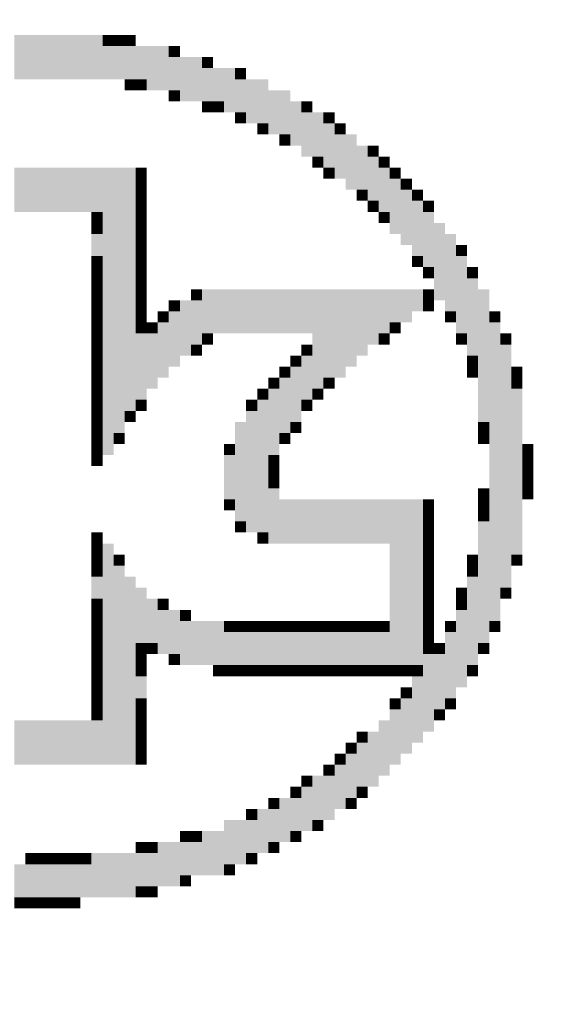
# Model space of a CAD drawing. Header units: metres. Extents: x -115250 to 1551995, y -140807 to 374743.
# Tile 10 of 205: x -49389 to -49342, y -97630 to -97544. Entities that reach past the tile are written whole.
import ezdxf
from ezdxf.enums import TextEntityAlignment as Align

# ---------------------------------------------------------------- set-up
doc = ezdxf.new("R2010")
doc.units = ezdxf.units.M
doc.header["$LTSCALE"] = 100
doc.layers.add('030-PBR popis', color=12, linetype='Continuous', lineweight=9)
doc.styles.add('ISOCPEUB_10', font='isocpeur.ttf')
doc.styles.add('ISOCPEUR', font='isocpeur.ttf')
doc.styles.add('ISOCPEUR_10', font='isocpeur.ttf')

# ---------------------------------------------------------------- blocks, each defined once
blk = doc.blocks.new('KIMBER_1')
at = {"color": 7}
for points in [[(-0.00143, 0.06447), (-0.00143, 0.05823), (-0.00298, 0.06447), (-0.00298, 0.05823)], [(0.00013, 0.06447), (0.00013, 0.05823), (-0.00143, 0.06447), (-0.00143, 0.05823)], [(0.00169, 0.06447), (0.00169, 0.05823), (0.00013, 0.06447), (0.00013, 0.05823)], [(0.00325, 0.06447), (0.00325, 0.05823), (0.00169, 0.06447), (0.00169, 0.05823)], [(0.00481, 0.06447), (0.00481, 0.05823), (0.00325, 0.06447), (0.00325, 0.05823)], [(0.00637, 0.06447), (0.00637, 0.05823), (0.00481, 0.06447), (0.00481, 0.05823)], [(0.00792, 0.06447), (0.00792, 0.05823), (0.00637, 0.06447), (0.00637, 0.05823)], [(0.00948, 0.06447), (0.00948, 0.05823), (0.00792, 0.06447), (0.00792, 0.05823)], [(0.01104, 0.06447), (0.01104, 0.06291), (0.00948, 0.06447), (0.00948, 0.06291)], [(0.0126, 0.06447), (0.0126, 0.06291), (0.01104, 0.06447), (0.01104, 0.06291)], [(0.01416, 0.06447), (0.01416, 0.06291), (0.0126, 0.06447), (0.0126, 0.06291)], [(0.01104, 0.06291), (0.01104, 0.05823), (0.00948, 0.06291), (0.00948, 0.05823)], [(0.0126, 0.06291), (0.0126, 0.05823), (0.01104, 0.06291), (0.01104, 0.05823)], [(0.01416, 0.06291), (0.01416, 0.05823), (0.0126, 0.06291), (0.0126, 0.05823)], [(0.01572, 0.06291), (0.01572, 0.05823), (0.01416, 0.06291), (0.01416, 0.05823)], [(0.01728, 0.06291), (0.01728, 0.05667), (0.01572, 0.06291), (0.01572, 0.05667)], [(0.01883, 0.06291), (0.01883, 0.05667), (0.01728, 0.06291), (0.01728, 0.05667)], [(0.02039, 0.06291), (0.02039, 0.06135), (0.01883, 0.06291), (0.01883, 0.06135)], [(0.02039, 0.06135), (0.02039, 0.05667), (0.01883, 0.06135), (0.01883, 0.05667)], [(0.02195, 0.06135), (0.02195, 0.05512), (0.02039, 0.06135), (0.02039, 0.05512)], [(0.02351, 0.06135), (0.02351, 0.05512), (0.02195, 0.06135), (0.02195, 0.05512)], [(0.02507, 0.06135), (0.02507, 0.05979), (0.02351, 0.06135), (0.02351, 0.05979)], [(0.02507, 0.05979), (0.02507, 0.05512), (0.02351, 0.05979), (0.02351, 0.05512)], [(0.02663, 0.05979), (0.02663, 0.05512), (0.02507, 0.05979), (0.02507, 0.05512)], [(0.02818, 0.05979), (0.02818, 0.05356), (0.02663, 0.05979), (0.02663, 0.05356)], [(0.02974, 0.05979), (0.02974, 0.05823), (0.02818, 0.05979), (0.02818, 0.05823)], [(0.01416, 0.05823), (0.01416, 0.05667), (0.0126, 0.05823), (0.0126, 0.05667)], [(0.01572, 0.05823), (0.01572, 0.05667), (0.01416, 0.05823), (0.01416, 0.05667)], [(0.02974, 0.05823), (0.02974, 0.05356), (0.02818, 0.05823), (0.02818, 0.05356)], [(0.0313, 0.05823), (0.0313, 0.052), (0.02974, 0.05823), (0.02974, 0.052)], [(0.03286, 0.05823), (0.03286, 0.052), (0.0313, 0.05823), (0.0313, 0.052)], [(0.02039, 0.05667), (0.02039, 0.05512), (0.01883, 0.05667), (0.01883, 0.05512)], [(0.03442, 0.05667), (0.03442, 0.05044), (0.03286, 0.05667), (0.03286, 0.05044)], [(0.03598, 0.05667), (0.03598, 0.05044), (0.03442, 0.05667), (0.03442, 0.05044)], [(0.02507, 0.05512), (0.02507, 0.05356), (0.02351, 0.05512), (0.02351, 0.05356)], [(0.02663, 0.05512), (0.02663, 0.05356), (0.02507, 0.05512), (0.02507, 0.05356)], [(0.03753, 0.05512), (0.03753, 0.04888), (0.03598, 0.05512), (0.03598, 0.04888)], [(0.03909, 0.05512), (0.03909, 0.05356), (0.03753, 0.05512), (0.03753, 0.05356)], [(0.02974, 0.05356), (0.02974, 0.052), (0.02818, 0.05356), (0.02818, 0.052)], [(0.03909, 0.05356), (0.03909, 0.04732), (0.03753, 0.05356), (0.03753, 0.04732)], [(0.04065, 0.05356), (0.04065, 0.04732), (0.03909, 0.05356), (0.03909, 0.04732)], [(0.04221, 0.05356), (0.04221, 0.052), (0.04065, 0.05356), (0.04065, 0.052)], [(0.03286, 0.052), (0.03286, 0.05044), (0.0313, 0.052), (0.0313, 0.05044)], [(0.04221, 0.052), (0.04221, 0.04577), (0.04065, 0.052), (0.04065, 0.04577)], [(0.04377, 0.052), (0.04377, 0.05044), (0.04221, 0.052), (0.04221, 0.05044)], [(0.03598, 0.05044), (0.03598, 0.04888), (0.03442, 0.05044), (0.03442, 0.04888)], [(0.04377, 0.05044), (0.04377, 0.04421), (0.04221, 0.05044), (0.04221, 0.04421)], [(0.04533, 0.05044), (0.04533, 0.04265), (0.04377, 0.05044), (0.04377, 0.04265)], [(0.04689, 0.04888), (0.04689, 0.04265), (0.04533, 0.04888), (0.04533, 0.04265)], [(0.04844, 0.04888), (0.04844, 0.04732), (0.04689, 0.04888), (0.04689, 0.04732)], [(0.04065, 0.04732), (0.04065, 0.04577), (0.03909, 0.04732), (0.03909, 0.04577)], [(0.04844, 0.04732), (0.04844, 0.04109), (0.04689, 0.04732), (0.04689, 0.04109)], [(0.05, 0.04732), (0.05, 0.04577), (0.04844, 0.04732), (0.04844, 0.04577)], [(-0.00143, 0.04577), (-0.00143, 0.03953), (-0.00298, 0.04577), (-0.00298, 0.03953)], [(0.00013, 0.04577), (0.00013, 0.03953), (-0.00143, 0.04577), (-0.00143, 0.03953)], [(0.00169, 0.04577), (0.00169, 0.03953), (0.00013, 0.04577), (0.00013, 0.03953)], [(0.00325, 0.04577), (0.00325, 0.03953), (0.00169, 0.04577), (0.00169, 0.03953)], [(0.00481, 0.04577), (0.00481, 0.03953), (0.00325, 0.04577), (0.00325, 0.03953)], [(0.00637, 0.04577), (0.00637, 0.03953), (0.00481, 0.04577), (0.00481, 0.03953)], [(0.00792, 0.04577), (0.00792, 0.03953), (0.00637, 0.04577), (0.00637, 0.03953)], [(0.00948, 0.04577), (0.00948, 0.03953), (0.00792, 0.04577), (0.00792, 0.03953)], [(0.01104, 0.04577), (0.01104, 0.00525), (0.00948, 0.04577), (0.00948, 0.00525)], [(0.0126, 0.04577), (0.0126, 0.00836), (0.01104, 0.04577), (0.01104, 0.00836)], [(0.01416, 0.04577), (0.01416, 0.01148), (0.0126, 0.04577), (0.0126, 0.01148)], [(0.01572, 0.04577), (0.01572, 0.04421), (0.01416, 0.04577), (0.01416, 0.04421)], [(0.04221, 0.04577), (0.04221, 0.04421), (0.04065, 0.04577), (0.04065, 0.04421)], [(0.05, 0.04577), (0.05, 0.03953), (0.04844, 0.04577), (0.04844, 0.03953)], [(0.05156, 0.04577), (0.05156, 0.04421), (0.05, 0.04577), (0.05, 0.04421)], [(0.01572, 0.04421), (0.01572, 0.04265), (0.01416, 0.04421), (0.01416, 0.04265)], [(0.05156, 0.04421), (0.05156, 0.03641), (0.05, 0.04421), (0.05, 0.03641)], [(0.05312, 0.04421), (0.05312, 0.04265), (0.05156, 0.04421), (0.05156, 0.04265)], [(0.01572, 0.04265), (0.01572, 0.04109), (0.01416, 0.04265), (0.01416, 0.04109)], [(0.04689, 0.04265), (0.04689, 0.04109), (0.04533, 0.04265), (0.04533, 0.04109)], [(0.05312, 0.04265), (0.05312, 0.03486), (0.05156, 0.04265), (0.05156, 0.03486)], [(0.05468, 0.04265), (0.05468, 0.04109), (0.05312, 0.04265), (0.05312, 0.04109)], [(0.01572, 0.04109), (0.01572, 0.03953), (0.01416, 0.04109), (0.01416, 0.03953)], [(0.04844, 0.04109), (0.04844, 0.03953), (0.04689, 0.04109), (0.04689, 0.03953)], [(0.05468, 0.04109), (0.05468, 0.0333), (0.05312, 0.04109), (0.05312, 0.0333)], [(0.05624, 0.04109), (0.05624, 0.03953), (0.05468, 0.04109), (0.05468, 0.03953)], [(0.00948, 0.03953), (0.00948, 0.03797), (0.00792, 0.03953), (0.00792, 0.03797)], [(0.01572, 0.03953), (0.01572, 0.03797), (0.01416, 0.03953), (0.01416, 0.03797)], [(0.05, 0.03953), (0.05, 0.03797), (0.04844, 0.03953), (0.04844, 0.03797)], [(0.05624, 0.03953), (0.05624, 0.03174), (0.05468, 0.03953), (0.05468, 0.03174)], [(0.00948, 0.03797), (0.00948, 0.03641), (0.00792, 0.03797), (0.00792, 0.03641)], [(0.01572, 0.03797), (0.01572, 0.03641), (0.01416, 0.03797), (0.01416, 0.03641)], [(0.05779, 0.03797), (0.05779, 0.02706), (0.05624, 0.03797), (0.05624, 0.02706)], [(0.00948, 0.03641), (0.00948, 0.0333), (0.00792, 0.03641), (0.00792, 0.0333)], [(0.01572, 0.03641), (0.01572, 0.03486), (0.01416, 0.03641), (0.01416, 0.03486)], [(0.05935, 0.03641), (0.05935, 0.02551), (0.05779, 0.03641), (0.05779, 0.02551)], [(0.01572, 0.03486), (0.01572, 0.0333), (0.01416, 0.03486), (0.01416, 0.0333)], [(0.06091, 0.03486), (0.06091, 0.0333), (0.05935, 0.03486), (0.05935, 0.0333)], [(0.00948, 0.0333), (0.00948, 0.03174), (0.00792, 0.0333), (0.00792, 0.03174)], [(0.01572, 0.0333), (0.01572, 0.03174), (0.01416, 0.0333), (0.01416, 0.03174)], [(0.05468, 0.0333), (0.05468, 0.03174), (0.05312, 0.0333), (0.05312, 0.03174)], [(0.06091, 0.0333), (0.06091, 0.02239), (0.05935, 0.0333), (0.05935, 0.02239)], [(0.00948, 0.03174), (0.00948, 0.03018), (0.00792, 0.03174), (0.00792, 0.03018)], [(0.01572, 0.03174), (0.01572, 0.03018), (0.01416, 0.03174), (0.01416, 0.03018)], [(0.05624, 0.03174), (0.05624, 0.03018), (0.05468, 0.03174), (0.05468, 0.03018)], [(0.06247, 0.03174), (0.06247, 0.03018), (0.06091, 0.03174), (0.06091, 0.03018)], [(0.00948, 0.03018), (0.00948, 0.02862), (0.00792, 0.03018), (0.00792, 0.02862)], [(0.01572, 0.03018), (0.01572, 0.02862), (0.01416, 0.03018), (0.01416, 0.02862)], [(0.06247, 0.03018), (0.06247, 0.01927), (0.06091, 0.03018), (0.06091, 0.01927)], [(0.00948, 0.02862), (0.00948, 0.02706), (0.00792, 0.02862), (0.00792, 0.02706)], [(0.01572, 0.02862), (0.01572, 0.02706), (0.01416, 0.02862), (0.01416, 0.02706)], [(0.02351, 0.02862), (0.02351, 0.02706), (0.02195, 0.02862), (0.02195, 0.02706)], [(0.02507, 0.02862), (0.02507, 0.02239), (0.02351, 0.02862), (0.02351, 0.02239)], [(0.02663, 0.02862), (0.02663, 0.02239), (0.02507, 0.02862), (0.02507, 0.02239)], [(0.02818, 0.02862), (0.02818, 0.02239), (0.02663, 0.02862), (0.02663, 0.02239)], [(0.02974, 0.02862), (0.02974, 0.02239), (0.02818, 0.02862), (0.02818, 0.02239)], [(0.0313, 0.02862), (0.0313, 0.02239), (0.02974, 0.02862), (0.02974, 0.02239)], [(0.03286, 0.02862), (0.03286, 0.02239), (0.0313, 0.02862), (0.0313, 0.02239)], [(0.03442, 0.02862), (0.03442, 0.02239), (0.03286, 0.02862), (0.03286, 0.02239)], [(0.03598, 0.02862), (0.03598, 0.02239), (0.03442, 0.02862), (0.03442, 0.02239)], [(0.03753, 0.02862), (0.03753, 0.02239), (0.03598, 0.02862), (0.03598, 0.02239)], [(0.03909, 0.02862), (0.03909, 0.02239), (0.03753, 0.02862), (0.03753, 0.02239)], [(0.04065, 0.02862), (0.04065, 0.0146), (0.03909, 0.02862), (0.03909, 0.0146)], [(0.04221, 0.02862), (0.04221, 0.01615), (0.04065, 0.02862), (0.04065, 0.01615)], [(0.04377, 0.02862), (0.04377, 0.01615), (0.04221, 0.02862), (0.04221, 0.01615)], [(0.04533, 0.02862), (0.04533, 0.01771), (0.04377, 0.02862), (0.04377, 0.01771)], [(0.04689, 0.02862), (0.04689, 0.01927), (0.04533, 0.02862), (0.04533, 0.01927)], [(0.04844, 0.02862), (0.04844, 0.02083), (0.04689, 0.02862), (0.04689, 0.02083)], [(0.05, 0.02862), (0.05, 0.02239), (0.04844, 0.02862), (0.04844, 0.02239)], [(0.05156, 0.02862), (0.05156, 0.02395), (0.05, 0.02862), (0.05, 0.02395)], [(0.05312, 0.02862), (0.05312, 0.02395), (0.05156, 0.02862), (0.05156, 0.02395)], [(0.05468, 0.02862), (0.05468, 0.02551), (0.05312, 0.02862), (0.05312, 0.02551)], [(0.05624, 0.02862), (0.05624, 0.02706), (0.05468, 0.02862), (0.05468, 0.02706)], [(0.06403, 0.02862), (0.06403, 0.00992), (0.06247, 0.02862), (0.06247, 0.00992)], [(0.00948, 0.02706), (0.00948, 0.02551), (0.00792, 0.02706), (0.00792, 0.02551)], [(0.01572, 0.02706), (0.01572, 0.02551), (0.01416, 0.02706), (0.01416, 0.02551)], [(0.02039, 0.02706), (0.02039, 0.02551), (0.01883, 0.02706), (0.01883, 0.02551)], [(0.02195, 0.02706), (0.02195, 0.01927), (0.02039, 0.02706), (0.02039, 0.01927)], [(0.02351, 0.02706), (0.02351, 0.02083), (0.02195, 0.02706), (0.02195, 0.02083)], [(0.05624, 0.02706), (0.05624, 0.02551), (0.05468, 0.02706), (0.05468, 0.02551)], [(0.00948, 0.02551), (0.00948, 0.02395), (0.00792, 0.02551), (0.00792, 0.02395)], [(0.01572, 0.02551), (0.01572, 0.02395), (0.01416, 0.02551), (0.01416, 0.02395)], [(0.01883, 0.02551), (0.01883, 0.02395), (0.01728, 0.02551), (0.01728, 0.02395)], [(0.02039, 0.02551), (0.02039, 0.01771), (0.01883, 0.02551), (0.01883, 0.01771)], [(0.05935, 0.02551), (0.05935, 0.02395), (0.05779, 0.02551), (0.05779, 0.02395)], [(0.06559, 0.02551), (0.06559, 0.02395), (0.06403, 0.02551), (0.06403, 0.02395)], [(0.00948, 0.02395), (0.00948, 0.02239), (0.00792, 0.02395), (0.00792, 0.02239)], [(0.01572, 0.02395), (0.01572, 0.02239), (0.01416, 0.02395), (0.01416, 0.02239)], [(0.01728, 0.02395), (0.01728, 0.02239), (0.01572, 0.02395), (0.01572, 0.02239)], [(0.01883, 0.02395), (0.01883, 0.01615), (0.01728, 0.02395), (0.01728, 0.01615)], [(0.05156, 0.02395), (0.05156, 0.02239), (0.05, 0.02395), (0.05, 0.02239)], [(0.06559, 0.02395), (0.06559, -0.01813), (0.06403, 0.02395), (0.06403, -0.01813)], [(0.00948, 0.02239), (0.00948, 0.02083), (0.00792, 0.02239), (0.00792, 0.02083)], [(0.01572, 0.02239), (0.01572, 0.01304), (0.01416, 0.02239), (0.01416, 0.01304)], [(0.01728, 0.02239), (0.01728, 0.0146), (0.01572, 0.02239), (0.01572, 0.0146)], [(0.02507, 0.02239), (0.02507, 0.02083), (0.02351, 0.02239), (0.02351, 0.02083)], [(0.05, 0.02239), (0.05, 0.02083), (0.04844, 0.02239), (0.04844, 0.02083)], [(0.06091, 0.02239), (0.06091, 0.02083), (0.05935, 0.02239), (0.05935, 0.02083)], [(0.06715, 0.02239), (0.06715, 0.02083), (0.06559, 0.02239), (0.06559, 0.02083)], [(0.00948, 0.02083), (0.00948, 0.01927), (0.00792, 0.02083), (0.00792, 0.01927)], [(0.02351, 0.02083), (0.02351, 0.01927), (0.02195, 0.02083), (0.02195, 0.01927)], [(0.03909, 0.02083), (0.03909, 0.01927), (0.03753, 0.02083), (0.03753, 0.01927)], [(0.06715, 0.02083), (0.06715, -0.01346), (0.06559, 0.02083), (0.06559, -0.01346)], [(0.00948, 0.01927), (0.00948, 0.01771), (0.00792, 0.01927), (0.00792, 0.01771)], [(0.03753, 0.01927), (0.03753, 0.01771), (0.03598, 0.01927), (0.03598, 0.01771)], [(0.03909, 0.01927), (0.03909, 0.01304), (0.03753, 0.01927), (0.03753, 0.01304)], [(0.06247, 0.01927), (0.06247, 0.01771), (0.06091, 0.01927), (0.06091, 0.01771)], [(0.00948, 0.01771), (0.00948, 0.01615), (0.00792, 0.01771), (0.00792, 0.01615)], [(0.03598, 0.01771), (0.03598, 0.01615), (0.03442, 0.01771), (0.03442, 0.01615)], [(0.03753, 0.01771), (0.03753, 0.00992), (0.03598, 0.01771), (0.03598, 0.00992)], [(0.06247, 0.01771), (0.06247, 0.01615), (0.06091, 0.01771), (0.06091, 0.01615)], [(0.0687, 0.01771), (0.0687, 0.01615), (0.06715, 0.01771), (0.06715, 0.01615)], [(0.00948, 0.01615), (0.00948, 0.0146), (0.00792, 0.01615), (0.00792, 0.0146)], [(0.03442, 0.01615), (0.03442, 0.0146), (0.03286, 0.01615), (0.03286, 0.0146)], [(0.03598, 0.01615), (0.03598, 0.00836), (0.03442, 0.01615), (0.03442, 0.00836)], [(0.04221, 0.01615), (0.04221, 0.0146), (0.04065, 0.01615), (0.04065, 0.0146)], [(0.0687, 0.01615), (0.0687, 0.0146), (0.06715, 0.01615), (0.06715, 0.0146)], [(0.00948, 0.0146), (0.00948, 0.01304), (0.00792, 0.0146), (0.00792, 0.01304)], [(0.03286, 0.0146), (0.03286, 0.01304), (0.0313, 0.0146), (0.0313, 0.01304)], [(0.03442, 0.0146), (0.03442, 0.00525), (0.03286, 0.0146), (0.03286, 0.00525)], [(0.04065, 0.0146), (0.04065, 0.01304), (0.03909, 0.0146), (0.03909, 0.01304)], [(0.0687, 0.0146), (0.0687, -0.00878), (0.06715, 0.0146), (0.06715, -0.00878)], [(0.00948, 0.01304), (0.00948, 0.01148), (0.00792, 0.01304), (0.00792, 0.01148)], [(0.01572, 0.01304), (0.01572, 0.01148), (0.01416, 0.01304), (0.01416, 0.01148)], [(0.0313, 0.01304), (0.0313, 0.01148), (0.02974, 0.01304), (0.02974, 0.01148)], [(0.03286, 0.01304), (0.03286, -0.00566), (0.0313, 0.01304), (0.0313, -0.00566)], [(0.03909, 0.01304), (0.03909, 0.01148), (0.03753, 0.01304), (0.03753, 0.01148)], [(0.00948, 0.01148), (0.00948, 0.00992), (0.00792, 0.01148), (0.00792, 0.00992)], [(0.01416, 0.01148), (0.01416, 0.00992), (0.0126, 0.01148), (0.0126, 0.00992)], [(0.0313, 0.01148), (0.0313, -0.00566), (0.02974, 0.01148), (0.02974, -0.00566)], [(0.00948, 0.00992), (0.00948, 0.00836), (0.00792, 0.00992), (0.00792, 0.00836)], [(0.02974, 0.00992), (0.02974, -0.0041), (0.02818, 0.00992), (0.02818, -0.0041)], [(0.03753, 0.00992), (0.03753, 0.00836), (0.03598, 0.00992), (0.03598, 0.00836)], [(0.06403, 0.00992), (0.06403, 0.00836), (0.06247, 0.00992), (0.06247, 0.00836)], [(0.00948, 0.00836), (0.00948, 0.0068), (0.00792, 0.00836), (0.00792, 0.0068)], [(0.0126, 0.00836), (0.0126, 0.0068), (0.01104, 0.00836), (0.01104, 0.0068)], [(0.03598, 0.00836), (0.03598, 0.0068), (0.03442, 0.00836), (0.03442, 0.0068)], [(0.06403, 0.00836), (0.06403, 0.0068), (0.06247, 0.00836), (0.06247, 0.0068)], [(0.00948, 0.0068), (0.00948, 0.00525), (0.00792, 0.0068), (0.00792, 0.00525)], [(0.02818, 0.0068), (0.02818, 0.00525), (0.02663, 0.0068), (0.02663, 0.00525)], [(0.07026, 0.0068), (0.07026, 0.00525), (0.0687, 0.0068), (0.0687, 0.00525)], [(0.00948, 0.00525), (0.00948, 0.00369), (0.00792, 0.00525), (0.00792, 0.00369)], [(0.02818, 0.00525), (0.02818, -0.00099), (0.02663, 0.00525), (0.02663, -0.00099)], [(0.03442, 0.00525), (0.03442, 0.00369), (0.03286, 0.00525), (0.03286, 0.00369)], [(0.07026, 0.00525), (0.07026, 0.00369), (0.0687, 0.00525), (0.0687, 0.00369)], [(0.03442, 0.00369), (0.03442, 0.00213), (0.03286, 0.00369), (0.03286, 0.00213)], [(0.07026, 0.00369), (0.07026, 0.00213), (0.0687, 0.00369), (0.0687, 0.00213)], [(0.03442, 0.00213), (0.03442, 0.00057), (0.03286, 0.00213), (0.03286, 0.00057)], [(0.07026, 0.00213), (0.07026, 0.00057), (0.0687, 0.00213), (0.0687, 0.00057)], [(0.03442, 0.00057), (0.03442, -0.00722), (0.03286, 0.00057), (0.03286, -0.00722)], [(0.06403, 0.00057), (0.06403, -0.00099), (0.06247, 0.00057), (0.06247, -0.00099)], [(0.07026, 0.00057), (0.07026, -0.00099), (0.0687, 0.00057), (0.0687, -0.00099)], [(0.02818, -0.00099), (0.02818, -0.00255), (0.02663, -0.00099), (0.02663, -0.00255)], [(0.03598, -0.00099), (0.03598, -0.00722), (0.03442, -0.00099), (0.03442, -0.00722)], [(0.03753, -0.00099), (0.03753, -0.00722), (0.03598, -0.00099), (0.03598, -0.00722)], [(0.03909, -0.00099), (0.03909, -0.00722), (0.03753, -0.00099), (0.03753, -0.00722)], [(0.04065, -0.00099), (0.04065, -0.00722), (0.03909, -0.00099), (0.03909, -0.00722)], [(0.04221, -0.00099), (0.04221, -0.00722), (0.04065, -0.00099), (0.04065, -0.00722)], [(0.04377, -0.00099), (0.04377, -0.00722), (0.04221, -0.00099), (0.04221, -0.00722)], [(0.04533, -0.00099), (0.04533, -0.00722), (0.04377, -0.00099), (0.04377, -0.00722)], [(0.04689, -0.00099), (0.04689, -0.00722), (0.04533, -0.00099), (0.04533, -0.00722)], [(0.04844, -0.00099), (0.04844, -0.00722), (0.04689, -0.00099), (0.04689, -0.00722)], [(0.05, -0.00099), (0.05, -0.00722), (0.04844, -0.00099), (0.04844, -0.00722)], [(0.05156, -0.00099), (0.05156, -0.02436), (0.05, -0.00099), (0.05, -0.02436)], [(0.05312, -0.00099), (0.05312, -0.02436), (0.05156, -0.00099), (0.05156, -0.02436)], [(0.05468, -0.00099), (0.05468, -0.02436), (0.05312, -0.00099), (0.05312, -0.02436)], [(0.05624, -0.00099), (0.05624, -0.00255), (0.05468, -0.00099), (0.05468, -0.00255)], [(0.06403, -0.00099), (0.06403, -0.00255), (0.06247, -0.00099), (0.06247, -0.00255)], [(0.05624, -0.00255), (0.05624, -0.0041), (0.05468, -0.00255), (0.05468, -0.0041)], [(0.06403, -0.00255), (0.06403, -0.0041), (0.06247, -0.00255), (0.06247, -0.0041)], [(0.02974, -0.0041), (0.02974, -0.00566), (0.02818, -0.0041), (0.02818, -0.00566)], [(0.05624, -0.0041), (0.05624, -0.00566), (0.05468, -0.0041), (0.05468, -0.00566)], [(0.06403, -0.0041), (0.06403, -0.02125), (0.06247, -0.0041), (0.06247, -0.02125)], [(0.00948, -0.00566), (0.00948, -0.00722), (0.00792, -0.00566), (0.00792, -0.00722)], [(0.03286, -0.00566), (0.03286, -0.00722), (0.0313, -0.00566), (0.0313, -0.00722)], [(0.05624, -0.00566), (0.05624, -0.00722), (0.05468, -0.00566), (0.05468, -0.00722)], [(0.00948, -0.00722), (0.00948, -0.00878), (0.00792, -0.00722), (0.00792, -0.00878)], [(0.01104, -0.00722), (0.01104, -0.03839), (0.00948, -0.00722), (0.00948, -0.03839)], [(0.05624, -0.00722), (0.05624, -0.00878), (0.05468, -0.00722), (0.05468, -0.00878)], [(0.00948, -0.00878), (0.00948, -0.01034), (0.00792, -0.00878), (0.00792, -0.01034)], [(0.0126, -0.00878), (0.0126, -0.01034), (0.01104, -0.00878), (0.01104, -0.01034)], [(0.05624, -0.00878), (0.05624, -0.01034), (0.05468, -0.00878), (0.05468, -0.01034)], [(0.06247, -0.00878), (0.06247, -0.01034), (0.06091, -0.00878), (0.06091, -0.01034)], [(0.0687, -0.00878), (0.0687, -0.01034), (0.06715, -0.00878), (0.06715, -0.01034)], [(0.00948, -0.01034), (0.00948, -0.0119), (0.00792, -0.01034), (0.00792, -0.0119)], [(0.0126, -0.01034), (0.0126, -0.03839), (0.01104, -0.01034), (0.01104, -0.03839)], [(0.05624, -0.01034), (0.05624, -0.0119), (0.05468, -0.01034), (0.05468, -0.0119)], [(0.06247, -0.01034), (0.06247, -0.0119), (0.06091, -0.01034), (0.06091, -0.0119)], [(0.00948, -0.0119), (0.00948, -0.01501), (0.00792, -0.0119), (0.00792, -0.01501)], [(0.01416, -0.0119), (0.01416, -0.03839), (0.0126, -0.0119), (0.0126, -0.03839)], [(0.05624, -0.0119), (0.05624, -0.01346), (0.05468, -0.0119), (0.05468, -0.01346)], [(0.06247, -0.0119), (0.06247, -0.02436), (0.06091, -0.0119), (0.06091, -0.02436)], [(0.01572, -0.01346), (0.01572, -0.02125), (0.01416, -0.01346), (0.01416, -0.02125)], [(0.05624, -0.01346), (0.05624, -0.01501), (0.05468, -0.01346), (0.05468, -0.01501)], [(0.06091, -0.01346), (0.06091, -0.01501), (0.05935, -0.01346), (0.05935, -0.01501)], [(0.06715, -0.01346), (0.06715, -0.01501), (0.06559, -0.01346), (0.06559, -0.01501)], [(0.00948, -0.01501), (0.00948, -0.01657), (0.00792, -0.01501), (0.00792, -0.01657)], [(0.01728, -0.01501), (0.01728, -0.02125), (0.01572, -0.01501), (0.01572, -0.02125)], [(0.01883, -0.01501), (0.01883, -0.01657), (0.01728, -0.01501), (0.01728, -0.01657)], [(0.05624, -0.01501), (0.05624, -0.01657), (0.05468, -0.01501), (0.05468, -0.01657)], [(0.06091, -0.01501), (0.06091, -0.01657), (0.05935, -0.01501), (0.05935, -0.01657)], [(0.00948, -0.01657), (0.00948, -0.01813), (0.00792, -0.01657), (0.00792, -0.01813)], [(0.01883, -0.01657), (0.01883, -0.02281), (0.01728, -0.01657), (0.01728, -0.02281)], [(0.02039, -0.01657), (0.02039, -0.02281), (0.01883, -0.01657), (0.01883, -0.02281)], [(0.02195, -0.01657), (0.02195, -0.01813), (0.02039, -0.01657), (0.02039, -0.01813)], [(0.05624, -0.01657), (0.05624, -0.01813), (0.05468, -0.01657), (0.05468, -0.01813)], [(0.06091, -0.01657), (0.06091, -0.02748), (0.05935, -0.01657), (0.05935, -0.02748)], [(0.00948, -0.01813), (0.00948, -0.01969), (0.00792, -0.01813), (0.00792, -0.01969)], [(0.02195, -0.01813), (0.02195, -0.02436), (0.02039, -0.01813), (0.02039, -0.02436)], [(0.02351, -0.01813), (0.02351, -0.02436), (0.02195, -0.01813), (0.02195, -0.02436)], [(0.02507, -0.01813), (0.02507, -0.02436), (0.02351, -0.01813), (0.02351, -0.02436)], [(0.02663, -0.01813), (0.02663, -0.02436), (0.02507, -0.01813), (0.02507, -0.02436)], [(0.02818, -0.01813), (0.02818, -0.01969), (0.02663, -0.01813), (0.02663, -0.01969)], [(0.02974, -0.01813), (0.02974, -0.01969), (0.02818, -0.01813), (0.02818, -0.01969)], [(0.0313, -0.01813), (0.0313, -0.01969), (0.02974, -0.01813), (0.02974, -0.01969)], [(0.03286, -0.01813), (0.03286, -0.01969), (0.0313, -0.01813), (0.0313, -0.01969)], [(0.03442, -0.01813), (0.03442, -0.01969), (0.03286, -0.01813), (0.03286, -0.01969)], [(0.03598, -0.01813), (0.03598, -0.01969), (0.03442, -0.01813), (0.03442, -0.01969)], [(0.03753, -0.01813), (0.03753, -0.01969), (0.03598, -0.01813), (0.03598, -0.01969)], [(0.03909, -0.01813), (0.03909, -0.01969), (0.03753, -0.01813), (0.03753, -0.01969)], [(0.04065, -0.01813), (0.04065, -0.01969), (0.03909, -0.01813), (0.03909, -0.01969)], [(0.04221, -0.01813), (0.04221, -0.01969), (0.04065, -0.01813), (0.04065, -0.01969)], [(0.04377, -0.01813), (0.04377, -0.01969), (0.04221, -0.01813), (0.04221, -0.01969)], [(0.04533, -0.01813), (0.04533, -0.01969), (0.04377, -0.01813), (0.04377, -0.01969)], [(0.04689, -0.01813), (0.04689, -0.01969), (0.04533, -0.01813), (0.04533, -0.01969)], [(0.04844, -0.01813), (0.04844, -0.01969), (0.04689, -0.01813), (0.04689, -0.01969)], [(0.05, -0.01813), (0.05, -0.01969), (0.04844, -0.01813), (0.04844, -0.01969)], [(0.05624, -0.01813), (0.05624, -0.01969), (0.05468, -0.01813), (0.05468, -0.01969)], [(0.05935, -0.01813), (0.05935, -0.01969), (0.05779, -0.01813), (0.05779, -0.01969)], [(0.06559, -0.01813), (0.06559, -0.01969), (0.06403, -0.01813), (0.06403, -0.01969)], [(0.00948, -0.01969), (0.00948, -0.02125), (0.00792, -0.01969), (0.00792, -0.02125)], [(0.02818, -0.01969), (0.02818, -0.02436), (0.02663, -0.01969), (0.02663, -0.02436)], [(0.02974, -0.01969), (0.02974, -0.02436), (0.02818, -0.01969), (0.02818, -0.02436)], [(0.0313, -0.01969), (0.0313, -0.02436), (0.02974, -0.01969), (0.02974, -0.02436)], [(0.03286, -0.01969), (0.03286, -0.02436), (0.0313, -0.01969), (0.0313, -0.02436)], [(0.03442, -0.01969), (0.03442, -0.02436), (0.03286, -0.01969), (0.03286, -0.02436)], [(0.03598, -0.01969), (0.03598, -0.02436), (0.03442, -0.01969), (0.03442, -0.02436)], [(0.03753, -0.01969), (0.03753, -0.02436), (0.03598, -0.01969), (0.03598, -0.02436)], [(0.03909, -0.01969), (0.03909, -0.02436), (0.03753, -0.01969), (0.03753, -0.02436)], [(0.04065, -0.01969), (0.04065, -0.02436), (0.03909, -0.01969), (0.03909, -0.02436)], [(0.04221, -0.01969), (0.04221, -0.02436), (0.04065, -0.01969), (0.04065, -0.02436)], [(0.04377, -0.01969), (0.04377, -0.02436), (0.04221, -0.01969), (0.04221, -0.02436)], [(0.04533, -0.01969), (0.04533, -0.02436), (0.04377, -0.01969), (0.04377, -0.02436)], [(0.04689, -0.01969), (0.04689, -0.02436), (0.04533, -0.01969), (0.04533, -0.02436)], [(0.04844, -0.01969), (0.04844, -0.02436), (0.04689, -0.01969), (0.04689, -0.02436)], [(0.05, -0.01969), (0.05, -0.02436), (0.04844, -0.01969), (0.04844, -0.02436)], [(0.05624, -0.01969), (0.05624, -0.02125), (0.05468, -0.01969), (0.05468, -0.02125)], [(0.05935, -0.01969), (0.05935, -0.02904), (0.05779, -0.01969), (0.05779, -0.02904)], [(0.00948, -0.02125), (0.00948, -0.02281), (0.00792, -0.02125), (0.00792, -0.02281)], [(0.01572, -0.02125), (0.01572, -0.02281), (0.01416, -0.02125), (0.01416, -0.02281)], [(0.01728, -0.02125), (0.01728, -0.02281), (0.01572, -0.02125), (0.01572, -0.02281)], [(0.05624, -0.02125), (0.05624, -0.02281), (0.05468, -0.02125), (0.05468, -0.02281)], [(0.05779, -0.02125), (0.05779, -0.02281), (0.05624, -0.02125), (0.05624, -0.02281)], [(0.06403, -0.02125), (0.06403, -0.02281), (0.06247, -0.02125), (0.06247, -0.02281)], [(0.00948, -0.02281), (0.00948, -0.02436), (0.00792, -0.02281), (0.00792, -0.02436)], [(0.01572, -0.02281), (0.01572, -0.02436), (0.01416, -0.02281), (0.01416, -0.02436)], [(0.02039, -0.02281), (0.02039, -0.02436), (0.01883, -0.02281), (0.01883, -0.02436)], [(0.05624, -0.02281), (0.05624, -0.03372), (0.05468, -0.02281), (0.05468, -0.03372)], [(0.05779, -0.02281), (0.05779, -0.0306), (0.05624, -0.02281), (0.05624, -0.0306)], [(0.00948, -0.02436), (0.00948, -0.02592), (0.00792, -0.02436), (0.00792, -0.02592)], [(0.01572, -0.02436), (0.01572, -0.02592), (0.01416, -0.02436), (0.01416, -0.02592)], [(0.02663, -0.02436), (0.02663, -0.02592), (0.02507, -0.02436), (0.02507, -0.02592)], [(0.02818, -0.02436), (0.02818, -0.02592), (0.02663, -0.02436), (0.02663, -0.02592)], [(0.02974, -0.02436), (0.02974, -0.02592), (0.02818, -0.02436), (0.02818, -0.02592)], [(0.0313, -0.02436), (0.0313, -0.02592), (0.02974, -0.02436), (0.02974, -0.02592)], [(0.03286, -0.02436), (0.03286, -0.02592), (0.0313, -0.02436), (0.0313, -0.02592)], [(0.03442, -0.02436), (0.03442, -0.02592), (0.03286, -0.02436), (0.03286, -0.02592)], [(0.03598, -0.02436), (0.03598, -0.02592), (0.03442, -0.02436), (0.03442, -0.02592)], [(0.03753, -0.02436), (0.03753, -0.02592), (0.03598, -0.02436), (0.03598, -0.02592)], [(0.03909, -0.02436), (0.03909, -0.02592), (0.03753, -0.02436), (0.03753, -0.02592)], [(0.04065, -0.02436), (0.04065, -0.02592), (0.03909, -0.02436), (0.03909, -0.02592)], [(0.04221, -0.02436), (0.04221, -0.02592), (0.04065, -0.02436), (0.04065, -0.02592)], [(0.04377, -0.02436), (0.04377, -0.02592), (0.04221, -0.02436), (0.04221, -0.02592)], [(0.04533, -0.02436), (0.04533, -0.02592), (0.04377, -0.02436), (0.04377, -0.02592)], [(0.04689, -0.02436), (0.04689, -0.02592), (0.04533, -0.02436), (0.04533, -0.02592)], [(0.04844, -0.02436), (0.04844, -0.02592), (0.04689, -0.02436), (0.04689, -0.02592)], [(0.05, -0.02436), (0.05, -0.02592), (0.04844, -0.02436), (0.04844, -0.02592)], [(0.05156, -0.02436), (0.05156, -0.02592), (0.05, -0.02436), (0.05, -0.02592)], [(0.05312, -0.02436), (0.05312, -0.02592), (0.05156, -0.02436), (0.05156, -0.02592)], [(0.05468, -0.02436), (0.05468, -0.02592), (0.05312, -0.02436), (0.05312, -0.02592)], [(0.06247, -0.02436), (0.06247, -0.02592), (0.06091, -0.02436), (0.06091, -0.02592)], [(0.00948, -0.02592), (0.00948, -0.02748), (0.00792, -0.02592), (0.00792, -0.02748)], [(0.01572, -0.02592), (0.01572, -0.02904), (0.01416, -0.02592), (0.01416, -0.02904)], [(0.05468, -0.02592), (0.05468, -0.03527), (0.05312, -0.02592), (0.05312, -0.03527)], [(0.00948, -0.02748), (0.00948, -0.02904), (0.00792, -0.02748), (0.00792, -0.02904)], [(0.05312, -0.02748), (0.05312, -0.02904), (0.05156, -0.02748), (0.05156, -0.02904)], [(0.00948, -0.02904), (0.00948, -0.0306), (0.00792, -0.02904), (0.00792, -0.0306)], [(0.01572, -0.02904), (0.01572, -0.0306), (0.01416, -0.02904), (0.01416, -0.0306)], [(0.05156, -0.02904), (0.05156, -0.0306), (0.05, -0.02904), (0.05, -0.0306)], [(0.05312, -0.02904), (0.05312, -0.03683), (0.05156, -0.02904), (0.05156, -0.03683)], [(0.05935, -0.02904), (0.05935, -0.0306), (0.05779, -0.02904), (0.05779, -0.0306)], [(0.00948, -0.0306), (0.00948, -0.03216), (0.00792, -0.0306), (0.00792, -0.03216)], [(0.01572, -0.0306), (0.01572, -0.03216), (0.01416, -0.0306), (0.01416, -0.03216)], [(0.05156, -0.0306), (0.05156, -0.03839), (0.05, -0.0306), (0.05, -0.03839)], [(0.05779, -0.0306), (0.05779, -0.03216), (0.05624, -0.0306), (0.05624, -0.03216)], [(-0.00143, -0.03216), (-0.00143, -0.03839), (-0.00298, -0.03216), (-0.00298, -0.03839)], [(0.00013, -0.03216), (0.00013, -0.03839), (-0.00143, -0.03216), (-0.00143, -0.03839)], [(0.00169, -0.03216), (0.00169, -0.03839), (0.00013, -0.03216), (0.00013, -0.03839)], [(0.00325, -0.03216), (0.00325, -0.03839), (0.00169, -0.03216), (0.00169, -0.03839)], [(0.00481, -0.03216), (0.00481, -0.03839), (0.00325, -0.03216), (0.00325, -0.03839)], [(0.00637, -0.03216), (0.00637, -0.03839), (0.00481, -0.03216), (0.00481, -0.03839)], [(0.00792, -0.03216), (0.00792, -0.03839), (0.00637, -0.03216), (0.00637, -0.03839)], [(0.00948, -0.03216), (0.00948, -0.03839), (0.00792, -0.03216), (0.00792, -0.03839)], [(0.01572, -0.03216), (0.01572, -0.03372), (0.01416, -0.03216), (0.01416, -0.03372)], [(0.05, -0.03216), (0.05, -0.03995), (0.04844, -0.03216), (0.04844, -0.03995)], [(0.01572, -0.03372), (0.01572, -0.03527), (0.01416, -0.03372), (0.01416, -0.03527)], [(0.04689, -0.03372), (0.04689, -0.03527), (0.04533, -0.03372), (0.04533, -0.03527)], [(0.04844, -0.03372), (0.04844, -0.04151), (0.04689, -0.03372), (0.04689, -0.04151)], [(0.01572, -0.03527), (0.01572, -0.03683), (0.01416, -0.03527), (0.01416, -0.03683)], [(0.04533, -0.03527), (0.04533, -0.03683), (0.04377, -0.03527), (0.04377, -0.03683)], [(0.04689, -0.03527), (0.04689, -0.04151), (0.04533, -0.03527), (0.04533, -0.04151)], [(0.01572, -0.03683), (0.01572, -0.03839), (0.01416, -0.03683), (0.01416, -0.03839)], [(0.04377, -0.03683), (0.04377, -0.03839), (0.04221, -0.03683), (0.04221, -0.03839)], [(0.04533, -0.03683), (0.04533, -0.04307), (0.04377, -0.03683), (0.04377, -0.04307)], [(0.04221, -0.03839), (0.04221, -0.03995), (0.04065, -0.03839), (0.04065, -0.03995)], [(0.04377, -0.03839), (0.04377, -0.04462), (0.04221, -0.03839), (0.04221, -0.04462)], [(0.03909, -0.03995), (0.03909, -0.04151), (0.03753, -0.03995), (0.03753, -0.04151)], [(0.04065, -0.03995), (0.04065, -0.04618), (0.03909, -0.03995), (0.03909, -0.04618)], [(0.04221, -0.03995), (0.04221, -0.04618), (0.04065, -0.03995), (0.04065, -0.04618)], [(0.03753, -0.04151), (0.03753, -0.04307), (0.03598, -0.04151), (0.03598, -0.04307)], [(0.03909, -0.04151), (0.03909, -0.04774), (0.03753, -0.04151), (0.03753, -0.04774)], [(0.04689, -0.04151), (0.04689, -0.04307), (0.04533, -0.04151), (0.04533, -0.04307)], [(0.03442, -0.04307), (0.03442, -0.04462), (0.03286, -0.04307), (0.03286, -0.04462)], [(0.03598, -0.04307), (0.03598, -0.0493), (0.03442, -0.04307), (0.03442, -0.0493)], [(0.03753, -0.04307), (0.03753, -0.04774), (0.03598, -0.04307), (0.03598, -0.04774)], [(0.04533, -0.04307), (0.04533, -0.04462), (0.04377, -0.04307), (0.04377, -0.04462)], [(0.0313, -0.04462), (0.0313, -0.04618), (0.02974, -0.04462), (0.02974, -0.04618)], [(0.03286, -0.04462), (0.03286, -0.05086), (0.0313, -0.04462), (0.0313, -0.05086)], [(0.03442, -0.04462), (0.03442, -0.0493), (0.03286, -0.04462), (0.03286, -0.0493)], [(0.02818, -0.04618), (0.02818, -0.05242), (0.02663, -0.04618), (0.02663, -0.05242)], [(0.02974, -0.04618), (0.02974, -0.05242), (0.02818, -0.04618), (0.02818, -0.05242)], [(0.0313, -0.04618), (0.0313, -0.05086), (0.02974, -0.04618), (0.02974, -0.05086)], [(0.04065, -0.04618), (0.04065, -0.04774), (0.03909, -0.04618), (0.03909, -0.04774)], [(0.02195, -0.04774), (0.02195, -0.0493), (0.02039, -0.04774), (0.02039, -0.0493)], [(0.02351, -0.04774), (0.02351, -0.0493), (0.02195, -0.04774), (0.02195, -0.0493)], [(0.02507, -0.04774), (0.02507, -0.05398), (0.02351, -0.04774), (0.02351, -0.05398)], [(0.02663, -0.04774), (0.02663, -0.05398), (0.02507, -0.04774), (0.02507, -0.05398)], [(0.03753, -0.04774), (0.03753, -0.0493), (0.03598, -0.04774), (0.03598, -0.0493)], [(0.01572, -0.0493), (0.01572, -0.05086), (0.01416, -0.0493), (0.01416, -0.05086)], [(0.01728, -0.0493), (0.01728, -0.05086), (0.01572, -0.0493), (0.01572, -0.05086)], [(0.01883, -0.0493), (0.01883, -0.05553), (0.01728, -0.0493), (0.01728, -0.05553)], [(0.02039, -0.0493), (0.02039, -0.05553), (0.01883, -0.0493), (0.01883, -0.05553)], [(0.02195, -0.0493), (0.02195, -0.05398), (0.02039, -0.0493), (0.02039, -0.05398)], [(0.02351, -0.0493), (0.02351, -0.05398), (0.02195, -0.0493), (0.02195, -0.05398)], [(0.03442, -0.0493), (0.03442, -0.05086), (0.03286, -0.0493), (0.03286, -0.05086)], [(0.00013, -0.05086), (0.00013, -0.05242), (-0.00143, -0.05086), (-0.00143, -0.05242)], [(0.00169, -0.05086), (0.00169, -0.05242), (0.00013, -0.05086), (0.00013, -0.05242)], [(0.00325, -0.05086), (0.00325, -0.05242), (0.00169, -0.05086), (0.00169, -0.05242)], [(0.00481, -0.05086), (0.00481, -0.05242), (0.00325, -0.05086), (0.00325, -0.05242)], [(0.00637, -0.05086), (0.00637, -0.05242), (0.00481, -0.05086), (0.00481, -0.05242)], [(0.00792, -0.05086), (0.00792, -0.05242), (0.00637, -0.05086), (0.00637, -0.05242)], [(0.00948, -0.05086), (0.00948, -0.05709), (0.00792, -0.05086), (0.00792, -0.05709)], [(0.01104, -0.05086), (0.01104, -0.05709), (0.00948, -0.05086), (0.00948, -0.05709)], [(0.0126, -0.05086), (0.0126, -0.05709), (0.01104, -0.05086), (0.01104, -0.05709)], [(0.01416, -0.05086), (0.01416, -0.05709), (0.0126, -0.05086), (0.0126, -0.05709)], [(0.01572, -0.05086), (0.01572, -0.05553), (0.01416, -0.05086), (0.01416, -0.05553)], [(0.01728, -0.05086), (0.01728, -0.05553), (0.01572, -0.05086), (0.01572, -0.05553)], [(0.0313, -0.05086), (0.0313, -0.05242), (0.02974, -0.05086), (0.02974, -0.05242)], [(-0.00143, -0.05242), (-0.00143, -0.05709), (-0.00298, -0.05242), (-0.00298, -0.05709)], [(0.00013, -0.05242), (0.00013, -0.05709), (-0.00143, -0.05242), (-0.00143, -0.05709)], [(0.00169, -0.05242), (0.00169, -0.05709), (0.00013, -0.05242), (0.00013, -0.05709)], [(0.00325, -0.05242), (0.00325, -0.05709), (0.00169, -0.05242), (0.00169, -0.05709)], [(0.00481, -0.05242), (0.00481, -0.05709), (0.00325, -0.05242), (0.00325, -0.05709)], [(0.00637, -0.05242), (0.00637, -0.05709), (0.00481, -0.05242), (0.00481, -0.05709)], [(0.00792, -0.05242), (0.00792, -0.05709), (0.00637, -0.05242), (0.00637, -0.05709)], [(0.02818, -0.05242), (0.02818, -0.05398), (0.02663, -0.05242), (0.02663, -0.05398)], [(0.02195, -0.05398), (0.02195, -0.05553), (0.02039, -0.05398), (0.02039, -0.05553)], [(0.01572, -0.05553), (0.01572, -0.05709), (0.01416, -0.05553), (0.01416, -0.05709)], [(0.01728, -0.05553), (0.01728, -0.05709), (0.01572, -0.05553), (0.01572, -0.05709)], [(-0.00143, -0.05709), (-0.00143, -0.05865), (-0.00298, -0.05709), (-0.00298, -0.05865)], [(0.00013, -0.05709), (0.00013, -0.05865), (-0.00143, -0.05709), (-0.00143, -0.05865)], [(0.00169, -0.05709), (0.00169, -0.05865), (0.00013, -0.05709), (0.00013, -0.05865)], [(0.00325, -0.05709), (0.00325, -0.05865), (0.00169, -0.05709), (0.00169, -0.05865)], [(0.00481, -0.05709), (0.00481, -0.05865), (0.00325, -0.05709), (0.00325, -0.05865)], [(0.00637, -0.05709), (0.00637, -0.05865), (0.00481, -0.05709), (0.00481, -0.05865)]]:
    blk.add_solid(points, dxfattribs=at)
blk = doc.blocks.new('RAZITKO-KCC')
at = {"xscale": 62.28062766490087, "yscale": 62.28062767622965, "zscale": 62.28062766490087}
blk.add_blockref('KIMBER_1', (-130.9646, 93.4881), dxfattribs=at)
at = {"color": 3}
for tag, p, height, style in [('INVESTOR_jméno', (-130.1805, 85.9735), 2.5, 'ISOCPEUR_10'), ('INVESTOR_ulice', (-130.1805, 82.2943), 2.5, 'ISOCPEUR_10'), ('INVESTOR_město', (-130.1805, 78.6297), 2.5, 'ISOCPEUR_10'), ('HLAVNÍ_INŽENÝR_PROJEKTU', (-69, 69), 2.5, 'ISOCPEUR_10'), ('PROFESE', (-139, 69), 2.5, 'ISOCPEUR_10'), ('ZODPOVĚDNÝ_PROJEKTANT_PROFESE', (-69, 60), 2.5, 'ISOCPEUR_10'), ('ZPRACOVATEL_PROFESE_jméno', (-139, 60), 2.5, 'ISOCPEUR_10'), ('ZPRACOVATEL_PROFESE_ulice', (-139, 55.5), 2.5, 'ISOCPEUR_10'), ('ZPRACOVATEL_PROFESE_město', (-139, 51), 2.5, 'ISOCPEUR_10'), ('VYPRACOVAL', (-69, 51), 2.5, 'ISOCPEUR_10'), ('ARCHIV', (-19, 31), 2.5, 'ISOCPEUR_10'), ('MISTO_STAVBY', (-139, 22), 2.5, 'ISOCPEUR_10'), ('MĚŘÍTKO', (-48.5, 13), 2.5, 'ISOCPEUR_10'), ('FORMÁT', (-30.5, 13), 2.5, 'ISOCPEUR_10'), ('STUPEŇ_DOKUMENTACE', (-139, 13), 2, 'ISOCPEUR_10'), ('DATUM', (-69, 13), 2.5, 'ISOCPEUR_10'), ('OBJEKT', (-69, 2.5), 3.5, 'ISOCPEUB_10')]:
    blk.add_attdef(tag, p, '', height=height, dxfattribs=dict(at, style=style))
at = {"color": 3, "linetype": 'ByBlock', "style": 'ISOCPEUB_10'}
for tag, p in [('NÁZEV_STAVBY', (-139, 41)), ('OBSAH_PŘÍLOHY', (-139, 31))]:
    blk.add_attdef(tag, p, '', height=3.5, dxfattribs=at)
blk.add_attdef('Č_PŘÍLOHY-č_zakázky', text='', height=3.5, dxfattribs=at).set_placement((-122.5, 2.5), align=Align.RIGHT)
for tag, p in [('Č_PŘÍLOHY-stupeň_dokumentace', (-118.5, 2.5)), ('Č_PŘÍLOHY-část_dokumentace', (-111.5, 2.5)), ('Č_PŘÍLOHY-objekt', (-104.5, 2.5)), ('Č_PŘÍLOHY-profese', (-96, 2.5)), ('Č_PŘÍLOHY-výkres', (-86, 2.5)), ('Č_PŘÍLOHY-revize', (-76, 2.5))]:
    blk.add_attdef(tag, text='', height=3.5, dxfattribs=at).set_placement(p, align=Align.CENTER)
at = {"color": 3, "style": 'ISOCPEUR_10'}
blk.add_attdef('OBJEKT_UPŘESNĚNÍ', text='', height=2.5, dxfattribs=at).set_placement((-22, 2.5), align=Align.RIGHT)

msp = doc.modelspace()

# ---------------------------------------------------------------- block references
at = {"xscale": 10, "yscale": 10, "zscale": 10}
msp.add_blockref('RAZITKO-KCC', (-48078.188, -98520.339), dxfattribs=at)

# ---------------------------------------------------------------- texts
at = {"layer": '030-PBR popis', "color": 7, "linetype": 'ByBlock', "insert": (-51954.799, -33900), "char_height": 400, "attachment_point": 1, "line_spacing_factor": 1.8, "style": 'ISOCPEUR'}
msp.add_mtext_dynamic_manual_height_columns('{\\H2x;LEGENDA PO - PBŘ:}\\P\\pl4000;HRANICE POŽÁRNÍHO ÚSEKU\\PEPS SE SAMOČINNÝMI A TLAČÍTKOVÝMI HLÁSIČI VIZ. PROJEKT EPS\\PNOUZOVÉ OSVĚTLENÍ\\PPŘENOSNÉ HASICÍ PŘÍSTROJE (SPECIFIKACE DLE POŽÁRNÍ ZPRÁVY)\\PVNITŘNÍ POŽÁRNÍ HYDRANTOVÁ SKŘÍŇ (BÍLÁ; PHP, D 30 m, EPS)\\PVÝCHOD NA VOLNÉ PROSTRANSTVÍ\\PSMĚR ÚNIKU (DOPLNĚNÝ O POČET UNIKAJÍCÍCH OSOB) \\PAKUSTICKÉ POPLACHOVÉ ZAŘÍZENÍ\\POZNAČENÍ POŽÁRNÍHO ÚSEKU\\PNEJNIŽŠÍ POŽADOVANÁ POŽÁRNÍ ODOLNOST VODOROVNÉ KONSTRUKCE\\PNEJNIŽŠÍ POŽADOVANÁ POŽÁRNÍ ODOLNOST SVISLÉ KONSTRUKCE\\PNEJNIŽŠÍ POŽADOVANÁ POŽÁRNÍ ODOLNOST POŽÁRNÍHO UZÁVĚRU', width=26908.95432, gutter_width=2000, heights=[0], dxfattribs=at)

doc.saveas('drawing.dxf')
